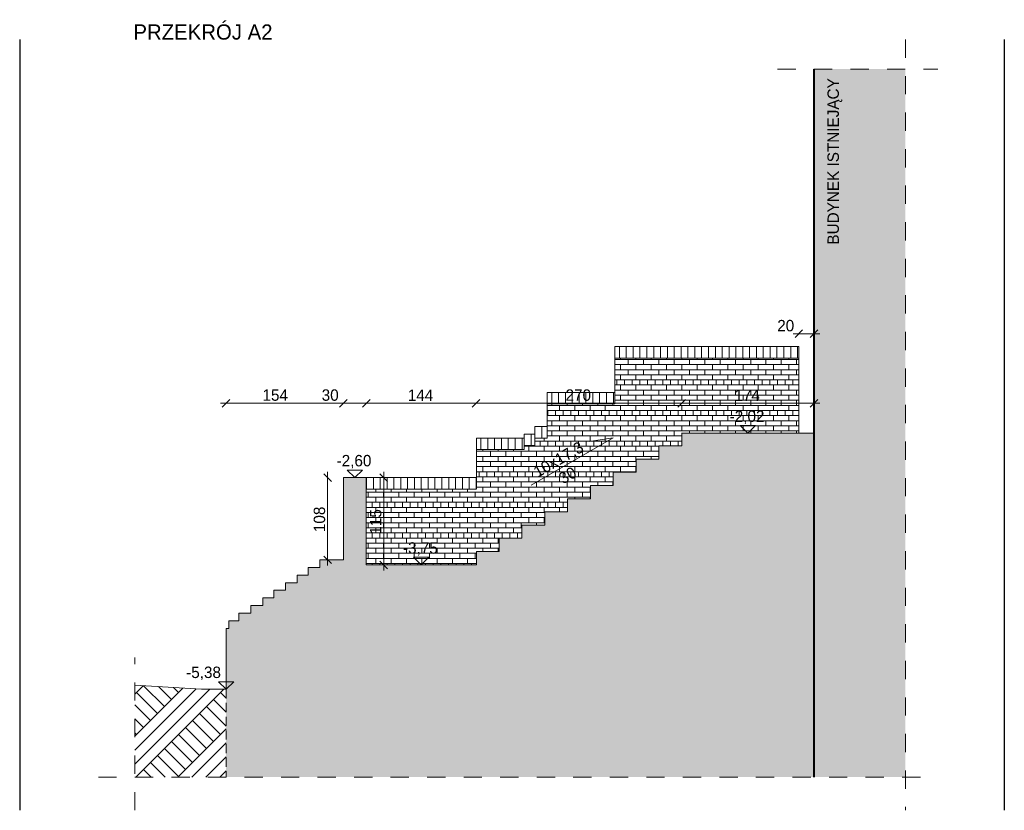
# Model space of a CAD drawing. Header units: millimetres. Extents: x 16408 to 141596, y -21057 to 26364.
# Tile 115 of 138: x 65846 to 78782, y -6969 to 3414. Entities that reach past the tile are written whole.
import ezdxf

# ---------------------------------------------------------------- set-up
doc = ezdxf.new("R2010")
doc.units = ezdxf.units.MM
doc.header["$MEASUREMENT"] = 0
for name, pattern in [('Przerywana', [480, 240, -240]), ('Przerywana gęsta', [180, 120, -60]), ('Wipeout_Contour', [1000, 0, -1000])]:
    doc.linetypes.add(name, pattern=pattern)
for name, color, linetype, lineweight in [('0_Nr_pióra__1', 7, 'Continuous', 13), ('0_Nr_pióra__103', 7, 'Continuous', 5), ('0_Nr_pióra__21', 7, 'Continuous', 5), ('0_Nr_pióra__24', 7, 'Continuous', 15), ('0_Nr_pióra__27', 7, 'Continuous', 40), ('0_Nr_pióra__7', 7, 'Continuous', 20)]:
    doc.layers.add(name, color=color, linetype=linetype, lineweight=lineweight)
doc.layers.add('0_Nr_pióra__101', color=7, linetype='Continuous', lineweight=5, true_color=0xb2b2b2)
doc.layers.add('_elementy3d_Nr_pióra__101', color=7, linetype='Continuous', lineweight=5, true_color=0xb2b2b2)
doc.styles.add('STYL_AUTOMATYCZNY_2', font='txt')
doc.dimstyles.new('STYL_AUTOMATYCZNY__1', dxfattribs={"dimtxt": 150, "dimasz": 95, "dimexe": 0.18, "dimexo": 0.0625, "dimgap": 0.09, "dimtad": 1, "dimtih": 1, "dimtoh": 1, "dimdec": 0, "dimlfac": 0.1, "dimzin": 0, "dimdsep": 46, "dimtxsty": 'STYL_AUTOMATYCZNY_2', "dimblk": 'ARROWHEAD_6', "dimblk1": 'ARROWHEAD_6', "dimblk2": 'ARROWHEAD_6', "dimcen": 0.09, "dimse1": 1, "dimse2": 1, "dimclrd": 7, "dimclre": 7, "dimclrt": 7, "dimadec": 1, "dimazin": 0, "dimtfac": 1, "dimtdec": 4, "dimtmove": 0, "dimatfit": 3, "dimfxl": 0, "dimtolj": 1, "dimtzin": 0, "dimarcsym": 0})
doc.dimstyles.new('STYL_AUTOMATYCZNY__2', dxfattribs={"dimtxt": 150, "dimasz": 95, "dimexe": 0.18, "dimexo": 0.0625, "dimgap": 0.09, "dimtad": 1, "dimdec": 0, "dimlfac": 0.1, "dimzin": 0, "dimdsep": 46, "dimtxsty": 'STYL_AUTOMATYCZNY_2', "dimblk": 'ARROWHEAD_6', "dimblk1": 'ARROWHEAD_6', "dimblk2": 'ARROWHEAD_6', "dimcen": 0.09, "dimse1": 1, "dimse2": 1, "dimclrd": 7, "dimclre": 7, "dimclrt": 7, "dimadec": 1, "dimazin": 0, "dimtfac": 1, "dimtdec": 4, "dimtmove": 0, "dimatfit": 3, "dimfxl": 0, "dimtolj": 1, "dimtzin": 0, "dimarcsym": 0})

# ---------------------------------------------------------------- blocks, each defined once
blk = doc.blocks.new('*D56')
at = {"layer": '0_Nr_pióra__1', "color": 7, "linetype": 'Continuous', "lineweight": 13}
for p, q in [((68483, -1623), (68558, -1623)), ((68608, -1573), (68508, -1673)), ((68558, -1623), (70099, -1623)), ((70149, -1573), (70049, -1673))]:
    blk.add_line(p, q, dxfattribs=at)
at = {"layer": '0_Nr_pióra__1', "color": 7, "lineweight": 13, "char_height": 150, "attachment_point": 7, "style": 'STYL_AUTOMATYCZNY_2'}
for s, insert in [('\\A1;{\\pql;\\fCentury Gothic|b0|i0|c238|p34;154}', (69036, -1593)), ('\\A1;{\\pql;\\fCentury Gothic|b0|i0|c238|p34;30}', (69814, -1593))]:
    blk.add_mtext(s, dxfattribs=dict(at, insert=insert))
blk = doc.blocks.new('ARROWHEAD_6')
at = {"color": 0, "linetype": 'Continuous', "lineweight": 0}
for p, q in [((0, 0), (-1, 0)), ((-0.5, -0.5), (0.5, 0.5))]:
    blk.add_line(p, q, dxfattribs=at)
blk = doc.blocks.new('*D58')
at = {"layer": '0_Nr_pióra__1', "color": 7, "linetype": 'Continuous', "lineweight": 13}
for p, q in [((70149, -1573), (70049, -1673)), ((70099, -1623), (70399, -1623)), ((70449, -1573), (70349, -1673))]:
    blk.add_line(p, q, dxfattribs=at)
blk = doc.blocks.new('*D59')
at = {"layer": '0_Nr_pióra__1', "color": 7, "linetype": 'Continuous', "lineweight": 13}
for p, q in [((70449, -1573), (70349, -1673)), ((70399, -1623), (71843, -1623)), ((71793, -1673), (71893, -1573)), ((71843, -1623), (71918, -1623))]:
    blk.add_line(p, q, dxfattribs=at)
at = {"layer": '0_Nr_pióra__1', "color": 7, "lineweight": 13, "insert": (70945, -1593), "char_height": 150, "attachment_point": 7, "style": 'STYL_AUTOMATYCZNY_2'}
blk.add_mtext('\\A1;{\\pql;\\fCentury Gothic|b0|i0|c238|p34;144}', dxfattribs=at)
blk = doc.blocks.new('*D60')
at = {"layer": '0_Nr_pióra__1', "color": 7, "linetype": 'Continuous', "lineweight": 13}
for p, q in [((71768, -1623), (71843, -1623)), ((71893, -1573), (71793, -1673)), ((71843, -1623), (74543, -1623)), ((74593, -1573), (74493, -1673))]:
    blk.add_line(p, q, dxfattribs=at)
at = {"layer": '0_Nr_pióra__1', "color": 7, "lineweight": 13, "insert": (73018, -1593), "char_height": 150, "attachment_point": 7, "style": 'STYL_AUTOMATYCZNY_2'}
blk.add_mtext('\\A1;{\\pql;\\fCentury Gothic|b0|i0|c238|p34;270}', dxfattribs=at)
blk = doc.blocks.new('*D61')
at = {"layer": '0_Nr_pióra__1', "color": 7, "linetype": 'Continuous', "lineweight": 13}
for p, q in [((74593, -1573), (74493, -1673)), ((74543, -1623), (76283, -1623)), ((76233, -1673), (76333, -1573)), ((76283, -1623), (76358, -1623))]:
    blk.add_line(p, q, dxfattribs=at)
at = {"layer": '0_Nr_pióra__1', "color": 7, "lineweight": 13, "insert": (75237, -1593), "char_height": 150, "attachment_point": 7, "style": 'STYL_AUTOMATYCZNY_2'}
blk.add_mtext('\\A1;{\\pql;\\fCentury Gothic|b0|i0|c238|p34;174}', dxfattribs=at)
blk = doc.blocks.new('Wymiary_1_1', base_point=(71121, -3747))
at = {"layer": '0_Nr_pióra__1', "color": 7, "linetype": 'Continuous', "lineweight": 13}
for p, q in [((71121, -3747), (71021, -3647)), ((71021, -3647), (71221, -3647)), ((71221, -3647), (71121, -3747))]:
    blk.add_line(p, q, dxfattribs=at)
at = {"layer": '0_Nr_pióra__1', "color": 7, "lineweight": 13, "insert": (70882, -3627), "char_height": 150, "attachment_point": 7, "style": 'STYL_AUTOMATYCZNY_2'}
blk.add_mtext('\\A1;{\\pql;\\fCentury Gothic|b0|i0|c238|p34;-3,75}', dxfattribs=at)
blk = doc.blocks.new('Wymiary_2_1', base_point=(75413, -2017))
at = {"layer": '0_Nr_pióra__1', "color": 7, "linetype": 'Continuous', "lineweight": 13}
for p, q in [((75413, -2017), (75313, -1917)), ((75313, -1917), (75513, -1917)), ((75513, -1917), (75413, -2017))]:
    blk.add_line(p, q, dxfattribs=at)
at = {"layer": '0_Nr_pióra__1', "color": 7, "lineweight": 13, "insert": (75174, -1897), "char_height": 150, "attachment_point": 7, "style": 'STYL_AUTOMATYCZNY_2'}
blk.add_mtext('\\A1;{\\pql;\\fCentury Gothic|b0|i0|c238|p34;-2,02}', dxfattribs=at)
blk = doc.blocks.new('Wymiary_3_1', base_point=(70249, -2600))
at = {"layer": '0_Nr_pióra__1', "color": 7, "linetype": 'Continuous', "lineweight": 13}
for p, q in [((70249, -2600), (70149, -2500)), ((70149, -2500), (70349, -2500)), ((70349, -2500), (70249, -2600))]:
    blk.add_line(p, q, dxfattribs=at)
at = {"layer": '0_Nr_pióra__1', "color": 7, "lineweight": 13, "insert": (70010, -2480), "char_height": 150, "attachment_point": 7, "style": 'STYL_AUTOMATYCZNY_2'}
blk.add_mtext('\\A1;{\\pql;\\fCentury Gothic|b0|i0|c238|p34;-2,60}', dxfattribs=at)
blk = doc.blocks.new('*D69')
at = {"layer": '0_Nr_pióra__1', "color": 7, "linetype": 'Continuous', "lineweight": 13}
for p, q in [((70680, -2650), (70580, -2550)), ((70630, -2600), (70630, -2525)), ((70630, -3747), (70630, -2600)), ((70580, -3697), (70680, -3797)), ((70630, -3822), (70630, -3747))]:
    blk.add_line(p, q, dxfattribs=at)
at = {"layer": '0_Nr_pióra__1', "color": 7, "lineweight": 13, "insert": (70600, -3349), "char_height": 150, "attachment_point": 7, "rotation": 90, "style": 'STYL_AUTOMATYCZNY_2'}
blk.add_mtext('\\A1;{\\pql;\\fCentury Gothic|b0|i0|c238|p34;115}', dxfattribs=at)
blk = doc.blocks.new('*D70')
at = {"layer": '0_Nr_pióra__1', "color": 7, "linetype": 'Continuous', "lineweight": 13}
for p, q in [((69941, -2650), (69841, -2550)), ((69891, -2600), (69891, -2525)), ((69891, -3680), (69891, -2600)), ((69841, -3630), (69941, -3730)), ((69891, -3755), (69891, -3680))]:
    blk.add_line(p, q, dxfattribs=at)
at = {"layer": '0_Nr_pióra__1', "color": 7, "lineweight": 13, "insert": (69861, -3316), "char_height": 150, "attachment_point": 7, "rotation": 90, "style": 'STYL_AUTOMATYCZNY_2'}
blk.add_mtext('\\A1;{\\pql;\\fCentury Gothic|b0|i0|c238|p34;108}', dxfattribs=at)
blk = doc.blocks.new('Wymiary_11_1', base_point=(68558, -5380))
at = {"layer": '0_Nr_pióra__1', "color": 7, "linetype": 'Continuous', "lineweight": 13}
for p, q in [((68558, -5380), (68458, -5280)), ((68458, -5280), (68658, -5280)), ((68658, -5280), (68558, -5380))]:
    blk.add_line(p, q, dxfattribs=at)
at = {"layer": '0_Nr_pióra__1', "color": 7, "lineweight": 13, "insert": (68033, -5260), "char_height": 150, "attachment_point": 7, "style": 'STYL_AUTOMATYCZNY_2'}
blk.add_mtext('\\A1;{\\pql;\\fCentury Gothic|b0|i0|c238|p34;-5,38}', dxfattribs=at)
blk = doc.blocks.new('*D109')
at = {"layer": '0_Nr_pióra__1', "color": 7, "linetype": 'Continuous', "lineweight": 13}
for p, q in [((76008, -711), (76083, -711)), ((76133, -661), (76033, -761)), ((76083, -711), (76283, -711)), ((76233, -761), (76333, -661)), ((76283, -711), (76358, -711))]:
    blk.add_line(p, q, dxfattribs=at)
at = {"layer": '0_Nr_pióra__1', "color": 7, "lineweight": 13, "insert": (75799, -681), "char_height": 150, "attachment_point": 7, "style": 'STYL_AUTOMATYCZNY_2'}
blk.add_mtext('\\A1;{\\pql;\\fCentury Gothic|b0|i0|c238|p34;20}', dxfattribs=at)

msp = doc.modelspace()

# ---------------------------------------------------------------- hatches: boundary and pattern name
at = {"layer": '0_Nr_pióra__101', "linetype": 'Continuous', "lineweight": 0, "true_color": 0x6a6a6a}
msp.add_hatch(color=251, dxfattribs=at).paths.add_polyline_path([(76283.1, 2765.3), (77483.1, 2765.3), (77483.1, -6533.6), (76283.1, -6533.6)])
at = {"layer": '0_Nr_pióra__101', "linetype": 'Continuous', "lineweight": 5, "true_color": 0xb2b2b2}
h = msp.add_hatch(dxfattribs=at)
h.set_pattern_fill('Bloczki_ceramiczne_0001', color=253, style=0, pattern_type=2)
h.set_pattern_definition([(90, (73815.76, -954.98), (-90, 0), [])])
h.paths.add_polyline_path([(73666.2, -1030), (76083, -1030), (76083, -880), (73666.2, -880)])
h = msp.add_hatch(dxfattribs=at)
h.set_pattern_fill('Cegła___wiązanie_pospoli_05', color=253, style=0, pattern_type=2)
h.set_pattern_definition([(0, (73339.38, -2388.425), (0, 67), []), (90, (73339.38, -2388.43), (-201, 0), [67, -67]), (90, (73439.88, -2321.43), (-201, 0), [67, -201, 67, -67]), (90, (73389.63, -2187.43), (-100.5, 0), [67, -335])])
h.paths.add_polyline_path([(70395.7, -2750), (70398.9, -3746.9), (71843.4, -3746.9), (71846.3, -3568.6), (72143.5, -3568.6), (72143.5, -3395.6), (72443.5, -3395.6), (72443.5, -3222.6), (72743.5, -3222.6), (72743.5, -3049.6), (73043.5, -3049.6), (73043.5, -2876.6), (73343.5, -2876.6), (73343.5, -2703.6), (73643.5, -2703.6), (73643.5, -2530.6), (73943.5, -2530.6), (73943.5, -2357.6), (74243.5, -2357.6), (74243.5, -2184.6), (74543.4, -2184.6), (74543.4, -2016.9), (76083.1, -2016.9), (76083, -1030), (73666.2, -1030), (73666.2, -1630), (72776.3, -1630), (72776.3, -2080), (72616.2, -2080), (72616.2, -2180), (72476.2, -2180), (72476.2, -2230), (71845.6, -2230), (71843.4, -2750)])
h = msp.add_hatch(dxfattribs=at)
h.set_pattern_fill('Bloczki_ceramiczne_0001', color=253, style=0, pattern_type=2)
h.set_pattern_definition([(90, (72925.78, -1555.02), (-90, 0), [])])
h.paths.add_polyline_path([(72776.2, -1480), (72776.2, -1630), (73646.3, -1630), (73666.2, -1630), (73666.2, -1480)])
h = msp.add_hatch(dxfattribs=at)
h.set_pattern_fill('Bloczki_ceramiczne_0001', color=253, style=0, pattern_type=2)
h.set_pattern_definition([(90, (72616.23, -1980), (-90, 0), [])])
h.paths.add_polyline_path([(72616.2, -2080), (72776.3, -2080), (72776.2, -1930), (72616.2, -1930)])
h = msp.add_hatch(dxfattribs=at)
h.set_pattern_fill('Bloczki_ceramiczne_0001', color=253, style=0, pattern_type=2)
h.set_pattern_definition([(90, (72476.24, -2054.62), (-90, 0), [])])
h.paths.add_polyline_path([(72476.2, -2180), (72616.2, -2180), (72616.2, -2030), (72476.2, -2030)])
h = msp.add_hatch(dxfattribs=at)
h.set_pattern_fill('Bloczki_ceramiczne_0001', color=253, style=0, pattern_type=2)
h.set_pattern_definition([(90, (71995.805, -2155.02), (-90, 0), [])])
h.paths.add_polyline_path([(71846.2, -2080), (71846.2, -2230), (72476.2, -2230), (72476.2, -2080)])
h = msp.add_hatch(dxfattribs=at)
h.set_pattern_fill('Bloczki_ceramiczne_0001', color=253, style=0, pattern_type=2)
h.set_pattern_definition([(90, (71122.56, -2674.98), (-90, 0), [])])
h.paths.add_polyline_path([(70398.9, -2600), (70398.9, -2750), (71843.1, -2750), (71846.2, -2749.1), (71846.2, -2600)])
at = {"layer": '_elementy3d_Nr_pióra__101', "linetype": 'Continuous', "lineweight": 0, "true_color": 0x353535}
msp.add_hatch(color=250, dxfattribs=at).paths.add_polyline_path([(68558.1, -4580), (68558.1, -5380), (68558.1, -6533.6), (76283.1, -6533.6), (76283.1, -5611), (76283.1, -2730), (76283.1, -2016.9), (74543.4, -2016.9), (74543.4, -2184.6), (74243.5, -2184.6), (74243.5, -2288.3), (74243.5, -2357.6), (74042.7, -2357.6), (73943.5, -2357.6), (73943.5, -2391.9), (73943.5, -2530.6), (73643.5, -2530.6), (73643.5, -2703.6), (73343.5, -2703.6), (73343.5, -2876.6), (73043.5, -2876.6), (73043.5, -3049.6), (72776.3, -3049.6), (72743.5, -3049.6), (72743.5, -3222.6), (72443.5, -3222.6), (72443.5, -3395.6), (72143.5, -3395.6), (72143.5, -3568.6), (71846.3, -3568.6), (71843.5, -3568.6), (71843.5, -3568.6), (71843.4, -3746.9), (70398.9, -3746.9), (70398.9, -3616.3), (70398.9, -2600), (70098.8, -2600), (70098.8, -2750), (70098.8, -3680), (69791.2, -3680), (69791.2, -3780), (69635.6, -3780), (69635.6, -3880), (69490.7, -3880), (69490.7, -3980), (69338.7, -3980), (69338.7, -4080), (69184.5, -4080), (69184.5, -4180), (69040, -4180), (69040, -4280), (68881.8, -4280), (68881.8, -4380), (68726.7, -4380), (68726.7, -4480), (68595.1, -4480), (68595.1, -4580)])

# ---------------------------------------------------------------- linework, layer by layer
at = {"layer": '0_Nr_pióra__101', "color": 253, "linetype": 'Continuous', "lineweight": 5, "true_color": 0xb2b2b2}
for p, q in [((73666.2, -880), (76083, -880)), ((73666.2, -1030), (73666.2, -880)), ((73666.2, -880), (73666.2, -880)), ((73666.2, -1030), (73666.2, -880)), ((76083, -880), (76083.1, -2016.9)), ((76283, -1030), (76283, -880)), ((73666.2, -1480), (73666.2, -1030)), ((73666.2, -1630), (73666.2, -1030)), ((73666.2, -1030), (76083, -1030)), ((76283, -2016.9), (76283, -1030)), ((72476.3, -2180), (72616.3, -2180))]:
    msp.add_line(p, q, dxfattribs=at)
at = {"layer": '0_Nr_pióra__103', "color": 7, "linetype": 'Przerywana', "lineweight": 5}
for p, q in [((77483.1, 3154.3), (77483.1, -6969.2)), ((75801.8, 2765.3), (77907.1, 2765.3))]:
    msp.add_line(p, q, dxfattribs=at)
at = {"layer": '0_Nr_pióra__103', "color": 7, "linetype": 'Continuous', "lineweight": 5}
msp.add_line((73643.5, -2079), (73327.7, -2126.5), dxfattribs=at)
at = {"layer": '0_Nr_pióra__21', "color": 7, "linetype": 'Continuous', "lineweight": 25}
for p, q in [((65846.2, 3154.3), (65846.2, -6969.2)), ((78782.3, 3154.3), (78782.3, -6969.2))]:
    msp.add_line(p, q, dxfattribs=at)
at = {"layer": '0_Nr_pióra__21', "color": 7, "linetype": 'Continuous', "lineweight": 5}
msp.add_line((74543.3, -2016.9), (74543.4, -2016.9), dxfattribs=at)
at = {"layer": '0_Nr_pióra__21', "color": 7, "linetype": 'Przerywana', "lineweight": 5}
msp.add_line((76283.1, -2016.9), (74543.4, -2016.9), dxfattribs=at)
at = {"layer": '0_Nr_pióra__27', "color": 7, "linetype": 'Continuous', "lineweight": 40}
msp.add_line((76283.1, -6533.6), (76283.1, 2765.3), dxfattribs=at)

# ---------------------------------------------------------------- block references
at = {"color": 7, "linetype": 'Continuous', "lineweight": 13}
for name, p in [('Wymiary_2_1', (75413.2, -2016.9)), ('Wymiary_3_1', (70248.9, -2600)), ('Wymiary_1_1', (71121.1, -3746.9))]:
    msp.add_blockref(name, p, dxfattribs=at)

# ---------------------------------------------------------------- texts
at = {"layer": '0_Nr_pióra__7', "color": 7, "linetype": 'Continuous', "lineweight": 20, "insert": (68254.2, 3149.3), "char_height": 200, "attachment_point": 8, "style": 'STYL_AUTOMATYCZNY_2'}
msp.add_mtext('\\A1;{\\pqc;\\fCentury Gothic|b0|i0|c238|p34;PRZEKRÓJ A2}', dxfattribs=at)
at = {"layer": '0_Nr_pióra__7', "color": 7, "linetype": 'Continuous', "lineweight": 20, "insert": (76653.3, 1552.9), "char_height": 150, "attachment_point": 8, "rotation": 90, "style": 'STYL_AUTOMATYCZNY_2'}
msp.add_mtext('\\A1;{\\pqc;\\fCentury Gothic|b0|i0|c238|p34;BUDYNEK ISTNIEJĄCY}', dxfattribs=at)
at = {"layer": '0_Nr_pióra__7', "color": 7, "linetype": 'Continuous', "lineweight": 20, "insert": (73082.9, -2635.6), "char_height": 150, "attachment_point": 8, "rotation": 29.97061, "line_spacing_factor": 0.963147, "style": 'STYL_AUTOMATYCZNY_2'}
msp.add_mtext('\\A1;{\\pqc;\\fCentury Gothic|b0|i0|c238|p34;10x17,3\\P\\pqc;\\fCentury Gothic|b0|i0|c238|p34;30}', dxfattribs=at)

# ---------------------------------------------------------------- dimensions: what is measured, and where the dimension line sits
at = {"color": 7, "linetype": 'Continuous', "lineweight": 13}
for base, p1, p2, picture, middle in [((76283, -710.6), (76083, -880), (76283, -880), '*D109', (75913, -605.6)), ((70098.8, -1623.1), (68558.1, -4580), (70098.8, -2600), '*D56', (69207.1, -1518.1)), ((76283.1, -1623.1), (74543.4, -2016.9), (76283.1, -2016.9), '*D61', (75409, -1518.1)), ((70398.9, -1623.1), (70098.8, -2600), (70398.9, -3746.9), '*D58', (69928.8, -1518.1))]:
    dim = msp.add_linear_dim(base=base, p1=p1, p2=p2, dimstyle='STYL_AUTOMATYCZNY__1', dxfattribs=at)
    dim.commit()
    dim.dimension.update_dxf_attribs({"geometry": picture, "text_midpoint": middle, "dimtype": 160})
for base, p1, p2, picture, middle in [((69891.4, -2600), (70098.8, -3680), (70098.8, -2600), '*D70', (69786.4, -3144.2)), ((70630.2, -2600), (70398.9, -3746.9), (70398.9, -2600), '*D69', (70525.2, -3177.7))]:
    dim = msp.add_linear_dim(base=base, p1=p1, p2=p2, angle=90, dimstyle='STYL_AUTOMATYCZNY__2', dxfattribs=at)
    dim.commit()
    dim.dimension.update_dxf_attribs({"geometry": picture, "text_midpoint": middle, "dimtype": 160, "text_rotation": 90})

# ---------------------------------------------------------------- next in the draw order: wipeouts: each hides what was drawn before it
at = {"color": 254, "linetype": 'Wipeout_Contour', "lineweight": 0, "ltscale": 291192.648568}
msp.add_wipeout([(72776.2, -1630), (72776.2, -1930), (72776.3, -1930), (72776.3, -1630)], dxfattribs=at)
at = {"color": 254, "linetype": 'Wipeout_Contour', "lineweight": 0, "ltscale": 290573.042973}
msp.add_wipeout([(72616.2, -1930), (72616.2, -2030), (72616.3, -2030), (72616.3, -1930)], dxfattribs=at)
at = {"color": 254, "linetype": 'Wipeout_Contour', "lineweight": 0, "ltscale": 290021.595011}
msp.add_wipeout([(72476.2, -2030), (72476.2, -2080), (72476.3, -2080), (72476.3, -2030)], dxfattribs=at)
at = {"color": 254, "linetype": 'Wipeout_Contour', "lineweight": 0, "ltscale": 287553.89387}
msp.add_wipeout([(71846.2, -2750), (71846.3, -2600), (71846.3, -2230), (71846.2, -2230)], dxfattribs=at)
at = {"color": 254, "linetype": 'Wipeout_Contour', "lineweight": 0, "ltscale": 341356.259509}
msp.add_wipeout([(67358.1, -5326.4), (67358.1, -6533.6), (68558.1, -6533.6), (68558.1, -5380), (68264.5, -5380)], dxfattribs=at)

# ---------------------------------------------------------------- next in the draw order: hatches: boundary and pattern name
at = {"layer": '0_Nr_pióra__101', "linetype": 'Continuous', "lineweight": 5, "true_color": 0xb2b2b2}
h = msp.add_hatch(dxfattribs=at)
h.set_pattern_fill('Grunt_0001', color=253, style=0, pattern_type=2)
h.set_pattern_definition([(45, (0, 0), (-275.7716, 275.7716), []), (45, (-91.9, 91.9), (-551.543, 551.543), []), (45, (-183.85, 183.85), (-551.543, 551.543), []), (135, (-275.77, 275.77), (91.92388, 91.92388), [390, -390])])
h.paths.add_polyline_path([(67358.1, -5326.4), (67358.1, -6533.6), (68558.1, -6533.6), (68558.1, -5380), (68264.5, -5380)])

# ---------------------------------------------------------------- next in the draw order: linework, layer by layer
at = {"layer": '0_Nr_pióra__1', "color": 7, "linetype": 'Continuous', "lineweight": 13}
for p, q in [((68235.7, -5380), (67358.1, -5326.4)), ((68558.1, -5380), (68235.7, -5380))]:
    msp.add_line(p, q, dxfattribs=at)
at = {"layer": '0_Nr_pióra__101', "color": 253, "linetype": 'Continuous', "lineweight": 5, "true_color": 0xb2b2b2}
for p, q in [((72616.2, -1930), (72616.3, -1930)), ((72616.2, -2180), (72616.2, -1930)), ((72616.3, -1930), (72776.3, -1930)), ((72616.3, -2030), (72616.3, -1930)), ((72476.2, -2030), (72476.3, -2030)), ((72476.2, -2230), (72476.2, -2030)), ((72476.3, -2030), (72616.3, -2030)), ((72476.3, -2080), (72476.3, -2030)), ((72616.3, -2080), (72776.3, -2080)), ((70398.9, -2600), (71846.3, -2600)), ((70395.7, -2750), (71843.1, -2750))]:
    msp.add_line(p, q, dxfattribs=at)
at = {"layer": '0_Nr_pióra__103', "color": 7, "linetype": 'Continuous', "lineweight": 5}
msp.add_line((72567.8, -2699.3), (73643.5, -2079), dxfattribs=at)
at = {"layer": '0_Nr_pióra__103', "color": 7, "linetype": 'Przerywana', "lineweight": 5}
for p, q in [((67358.1, -6969.2), (67358.1, -4963.4)), ((66879.6, -6533.6), (77907.1, -6533.6))]:
    msp.add_line(p, q, dxfattribs=at)
at = {"layer": '0_Nr_pióra__24', "color": 7, "linetype": 'Przerywana gęsta', "lineweight": 15}
msp.add_line((68558.1, -5380), (68558.1, -6533.6), dxfattribs=at)

# ---------------------------------------------------------------- next in the draw order: block references
at = {"color": 7, "linetype": 'Continuous', "lineweight": 13}
msp.add_blockref('Wymiary_11_1', (68558.1, -5380), dxfattribs=at)

# ---------------------------------------------------------------- next in the draw order: wipeouts: each hides what was drawn before it
at = {"color": 254, "linetype": 'Wipeout_Contour', "lineweight": 0, "ltscale": 291171.56888}
msp.add_wipeout([(72776.2, -1480), (72776.2, -1630), (72776.3, -1630), (72776.3, -1480)], dxfattribs=at)
at = {"color": 254, "linetype": 'Wipeout_Contour', "lineweight": 0, "ltscale": 287514.469921}
msp.add_wipeout([(71846.2, -2080), (71846.2, -2230), (71846.3, -2230), (71846.3, -2080)], dxfattribs=at)

# ---------------------------------------------------------------- next in the draw order: linework, layer by layer
at = {"layer": '0_Nr_pióra__101', "color": 253, "linetype": 'Continuous', "lineweight": 5, "true_color": 0xb2b2b2}
for p, q in [((72776.2, -1480), (72776.3, -1480)), ((72776.2, -1630), (72776.2, -1480)), ((72776.3, -1480), (73666.2, -1480)), ((72776.3, -1630), (72776.3, -1480)), ((72776.2, -1930), (72776.2, -1630)), ((72776.3, -2080), (72776.3, -1630)), ((72776.3, -1630), (73666.2, -1630)), ((71846.2, -2080), (71846.3, -2080)), ((71846.2, -2230), (71846.2, -2080)), ((71846.3, -2080), (72476.3, -2080)), ((71846.3, -2230), (71846.3, -2080)), ((71846.2, -2750), (71846.2, -2230)), ((71846.2, -2230), (72476.2, -2230)), ((71846.3, -2600), (71846.3, -2230))]:
    msp.add_line(p, q, dxfattribs=at)
at = {"layer": '0_Nr_pióra__24', "color": 7, "linetype": 'Continuous', "lineweight": 15}
msp.add_lwpolyline([(76283.1, -2016.9), (74543.4, -2016.9), (74543.4, -2184.6), (74243.5, -2184.6), (74243.5, -2357.6), (73943.5, -2357.6), (73943.5, -2530.6), (73643.5, -2530.6), (73643.5, -2703.6), (73343.5, -2703.6), (73343.5, -2876.6), (73043.5, -2876.6), (73043.5, -3049.6), (72743.5, -3049.6), (72743.5, -3222.6), (72443.5, -3222.6), (72443.5, -3395.6), (72143.5, -3395.6), (72143.5, -3568.6), (71846.3, -3568.6), (71846.3, -3746.9), (70398.9, -3746.9), (70398.9, -2600), (70098.8, -2600), (70098.8, -3680), (69791.2, -3680), (69791.2, -3780), (69635.6, -3780), (69635.6, -3880), (69490.7, -3880), (69490.7, -3980), (69338.7, -3980), (69338.7, -4080), (69184.5, -4080), (69184.5, -4180), (69040, -4180), (69040, -4280), (68881.8, -4280), (68881.8, -4380), (68726.7, -4380), (68726.7, -4480), (68595.1, -4480), (68595.1, -4580), (68558.1, -4580), (68558.1, -5380)], dxfattribs=at)

# ---------------------------------------------------------------- next in the draw order: dimensions: what is measured, and where the dimension line sits
at = {"color": 7, "linetype": 'Continuous', "lineweight": 13}
for base, p1, p2, picture, middle in [((71843.4, -1623.1), (70398.9, -3746.9), (71843.4, -3746.9), '*D59', (71116.9, -1518.1)), ((74543.4, -1623.1), (71843.4, -3746.9), (74543.4, -2016.9), '*D60', (73189.1, -1518.1))]:
    dim = msp.add_linear_dim(base=base, p1=p1, p2=p2, dimstyle='STYL_AUTOMATYCZNY__1', dxfattribs=at)
    dim.commit()
    dim.dimension.update_dxf_attribs({"geometry": picture, "text_midpoint": middle, "dimtype": 160})

doc.saveas('drawing.dxf')
